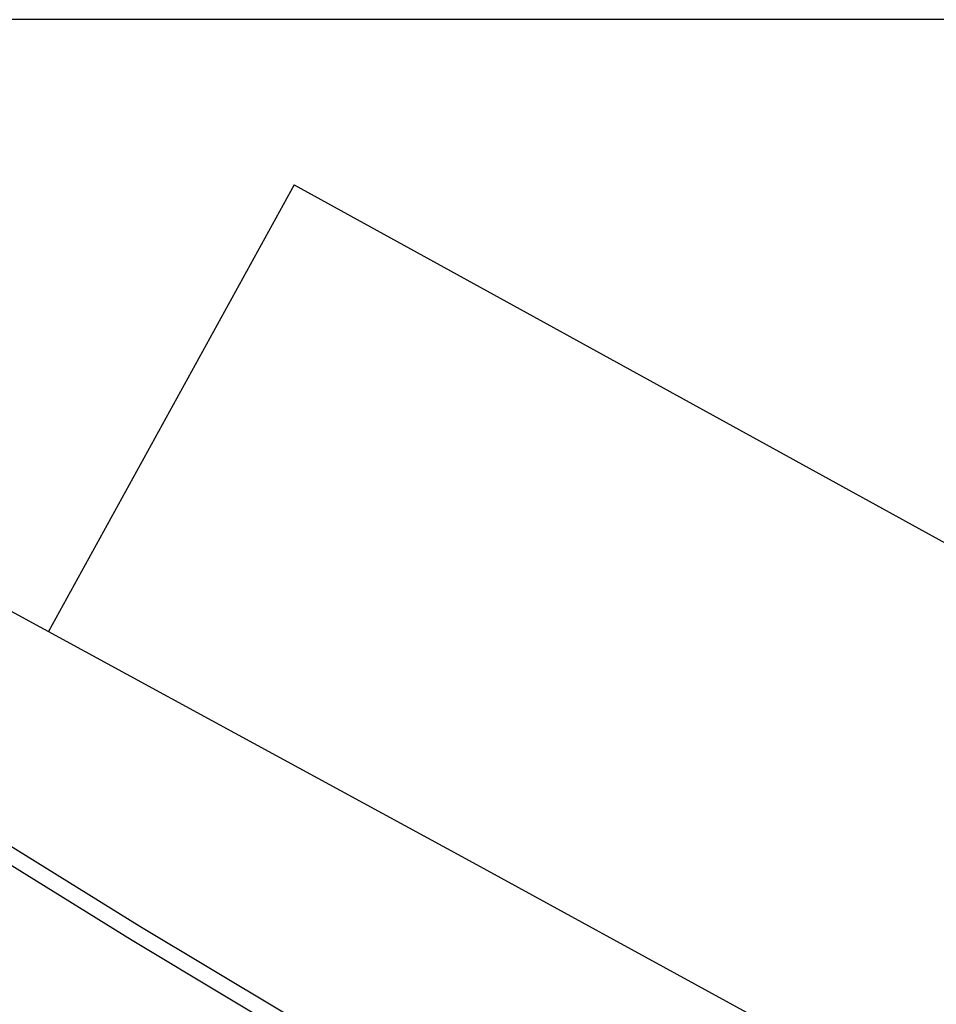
# Model space of a CAD drawing. Header units: millimetres. Extents: x -4612887 to -4536833, y -5457376 to -5415716.
# Tile 92 of 144: x -4585295 to -4585149, y -5436245 to -5436089. Entities that reach past the tile are written whole.
import ezdxf

# ---------------------------------------------------------------- set-up
doc = ezdxf.new("R2010")
doc.units = ezdxf.units.MM
doc.header["$MEASUREMENT"] = 0
doc.linetypes.add('CONTINU', pattern=[0])
doc.layers.add('LOC', color=4, linetype='CONTINU')
doc.layers.add('PLAN', color=7, linetype='CONTINU')
doc.layers.add('Ściany wewnętrzne', color=7, linetype='Continuous', lineweight=18)

# ---------------------------------------------------------------- blocks, each defined once
blk = doc.blocks.new('A$C7EBD59A9')
at = {"layer": 'PLAN', "color": 0, "linetype": 'Continuous'}
for q in [(351.35, 148.84), (16.65, 78.42)]:
    blk.add_line((16.65, 148.84), q, dxfattribs=at)
at = {"layer": 'PLAN', "color": 0, "linetype": 'Continuous', "flags": 128}
blk.add_lwpolyline([(1.91, 78.33), (42.36, 78.55), (82.82, 78.72), (123.29, 78.83), (163.76, 78.89), (204.24, 78.89), (244.71, 78.83), (285.18, 78.72), (325.64, 78.55), (366.09, 78.33)], dxfattribs=at)
at = {"layer": 'PLAN', "color": 6, "flags": 128}
for points in [[(1.91, 51.24), (47.33, 48.88), (92.82, 47.19), (138.39, 46.18), (184, 45.84), (229.52, 46.18), (275.04, 47.19), (320.58, 48.88), (366.09, 51.24)], [(366.13, 48.98), (320.71, 46.62), (275.21, 44.93), (229.62, 43.91), (184, 43.57), (138.47, 43.91), (92.93, 44.92), (47.38, 46.61), (1.87, 48.98)]]:
    blk.add_lwpolyline(points, dxfattribs=at)
blk = doc.blocks.new('CONSOLE2')
at = {"layer": 'LOC', "color": 6}
blk.add_line((800, 0), (-500, 0), dxfattribs=at)
at = {"layer": 'LOC', "xscale": 1.149999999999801, "yscale": 1.149999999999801, "zscale": 1.149999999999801, "rotation": 331.173118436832}
blk.add_blockref('A$C7EBD59A9', (-107.02, -166.94), dxfattribs=at)

msp = doc.modelspace()

# ---------------------------------------------------------------- linework, layer by layer
at = {"layer": 'Ściany wewnętrzne', "linetype": 'Continuous', "flags": 128}
msp.add_lwpolyline([(-4583145.69, -5436789.1), (-4583185.19, -5436789.1), (-4583185.69, -5436788.6), (-4583185.69, -5436089.54), (-4583186.19, -5436089.04), (-4585855.69, -5436089.04)], dxfattribs=at)

# ---------------------------------------------------------------- block references
at = {"layer": 'LOC', "rotation": 360}
msp.add_blockref('CONSOLE2', (-4585243.44, -5436089.04), dxfattribs=at)

doc.saveas('drawing.dxf')
